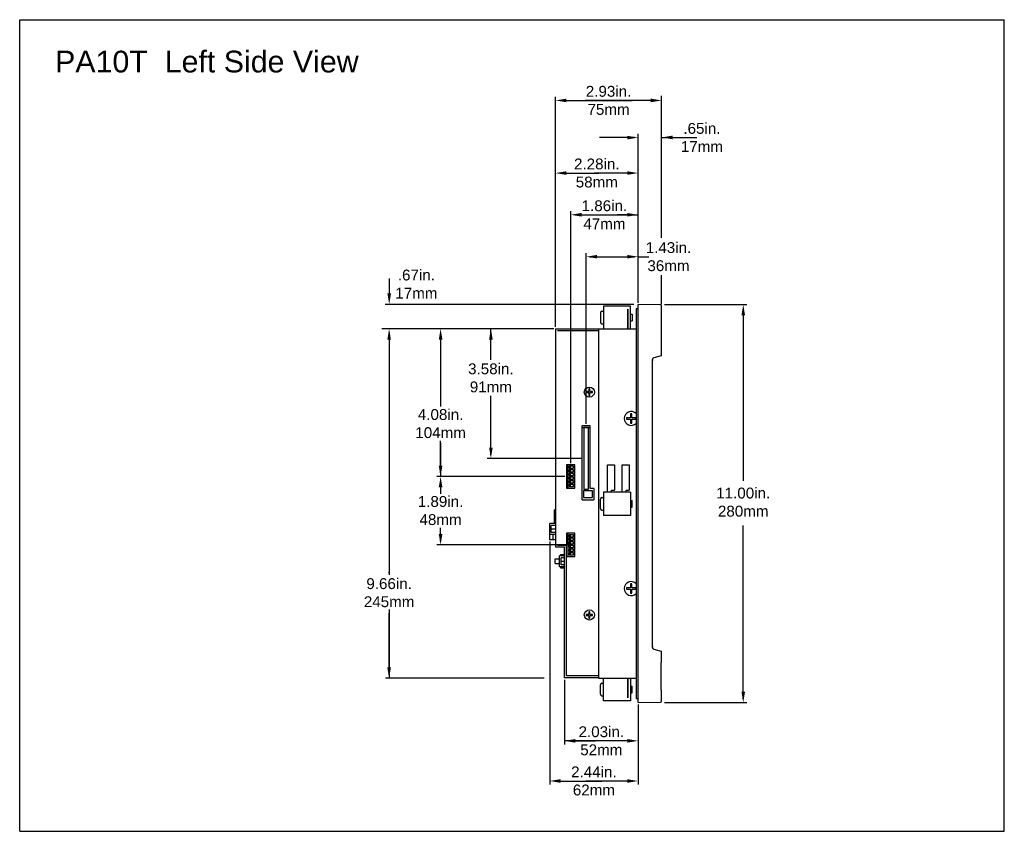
# Model space of a CAD drawing. Extents: x 84.2 to 139, y -35.7 to 34.4.
# Tile 9 of 17: x 111.8 to 139, y -12.8 to 9.7. Entities that reach past the tile are written whole.
import ezdxf

# ---------------------------------------------------------------- set-up
doc = ezdxf.new("R2010")
doc.units = 0
doc.header["$LTSCALE"] = 1.87
doc.header["$MEASUREMENT"] = 0
doc.layers.get('0').update_dxf_attribs({"linetype": 'CONTINUOUS'})
doc.layers.add('dim', color=7, linetype='CONTINUOUS')
doc.layers.add('UNIT', color=7, linetype='CONTINUOUS')
doc.styles.add('ARIAL', font='ARIAL.TTF', dxfattribs={"height": 0.3})

msp = doc.modelspace()

# ---------------------------------------------------------------- linework, layer by layer
at = {"linetype": 'Continuous'}
for p, q in [((111.82, -12.774), (111.82, 9.657)), ((111.82, 9.657), (139.02, 9.657)), ((139.02, -12.774), (139.02, 9.657)), ((111.82, -12.774), (139.02, -12.774))]:
    msp.add_line(p, q, dxfattribs=at)
for p, q in [((126.623, 1.165), (126.623, 7.525)), ((126.923, 7.425), (128.738, 7.425)), ((129.253, 7.425), (127.438, 7.425)), ((129.553, 3.631), (129.553, 7.525)), ((130.106, 6.402), (130.529, 6.402)), ((128.903, 1.835), (128.903, 5.518)), ((126.923, 5.418), (127.823, 5.418)), ((128.603, 5.418), (127.703, 5.418)), ((127.043, -2.598), (127.043, 4.365)), ((128.903, 1.835), (128.903, 4.365)), ((127.343, 4.265), (128.903, 4.265)), ((128.603, 4.265), (128.333, 4.265)), ((127.473, -1.514), (127.473, 3.206)), ((127.573, 3.106), (128.803, 3.106)), ((128.903, 3.106), (129.203, 3.106)), ((129.553, 1.795), (129.553, 2.556)), ((126.573, 1.115), (123.348, 1.115)), ((124.837, 0.256), (124.837, 1.115)), ((123.448, 1.015), (123.448, -1.038)), ((124.837, -2.367), (124.837, -0.74)), ((123.448, -2.868), (123.448, -1.984)), ((123.448, -2.034), (123.448, -2.968)), ((127.353, -2.467), (124.737, -2.467)), ((126.878, -2.968), (123.348, -2.968)), ((123.447, -3.068), (123.447, -3.445)), ((123.447, -4.755), (123.447, -4.391)), ((127.108, -4.855), (123.347, -4.855)), ((126.463, -4.767), (126.463, -11.484)), ((126.873, -8.585), (126.873, -10.374)), ((128.903, -9.265), (128.903, -11.484)), ((128.603, -10.274), (126.873, -10.274)), ((127.173, -10.274), (127.728, -10.274)), ((126.763, -11.384), (127.903, -11.384)), ((128.603, -11.384), (127.463, -11.384))]:
    msp.add_line(p, q)
at = {"color": 7, "linetype": 'Continuous'}
for p, q in [((127.948, 1.735), (127.948, 1.125)), ((128.698, 1.735), (127.948, 1.735)), ((128.619, 1.115), (128.619, 1.656)), ((128.619, 1.656), (128.621, 1.656)), ((128.621, 1.656), (128.621, 1.115)), ((128.698, 1.115), (128.698, 1.735)), ((127.866, 1.557), (127.866, 1.294)), ((127.906, 1.597), (127.948, 1.597)), ((128.619, 1.565), (128.621, 1.565)), ((128.698, 1.517), (128.736, 1.517)), ((128.736, 1.517), (128.736, 1.333)), ((126.623, 1.115), (126.623, -4.92)), ((126.623, 1.115), (128.851, 1.115)), ((127.808, 1.115), (127.808, -8.545)), ((127.906, 1.253), (127.948, 1.253)), ((128.619, 1.285), (128.621, 1.285)), ((128.698, 1.333), (128.736, 1.333)), ((126.678, 1.06), (126.678, 1.058)), ((127.808, 1.06), (126.678, 1.06)), ((127.808, 1.058), (126.678, 1.058)), ((127.468, -0.62), (127.468, -0.65)), ((127.543, -0.62), (127.468, -0.62)), ((127.468, -0.65), (127.543, -0.65)), ((127.543, -0.545), (127.543, -0.62)), ((127.573, -0.545), (127.543, -0.545)), ((127.543, -0.65), (127.543, -0.725)), ((127.543, -0.725), (127.573, -0.725)), ((127.573, -0.62), (127.573, -0.545)), ((127.648, -0.62), (127.573, -0.62)), ((127.573, -0.725), (127.573, -0.65)), ((127.573, -0.65), (127.648, -0.65)), ((127.648, -0.65), (127.648, -0.62)), ((127.363, -3.611), (127.363, -1.564)), ((127.583, -1.564), (127.363, -1.564)), ((127.363, -1.61), (127.583, -1.61)), ((127.403, -1.617), (127.403, -3.317)), ((127.538, -1.617), (127.403, -1.617)), ((127.538, -3.317), (127.538, -1.617)), ((127.583, -3.3), (127.583, -1.564)), ((126.928, -2.648), (126.928, -3.288)), ((127.158, -2.648), (126.928, -2.648)), ((126.966, -2.648), (126.966, -3.288)), ((126.996, -2.687), (126.996, -2.742)), ((127.121, -2.687), (126.996, -2.687)), ((127.001, -2.692), (127.001, -2.737)), ((127.036, -2.692), (127.001, -2.692)), ((127.036, -2.737), (127.036, -2.692)), ((127.121, -2.742), (127.121, -2.687)), ((127.158, -3.288), (127.158, -2.648)), ((128.058, -3.405), (128.058, -2.645)), ((128.058, -2.645), (128.248, -2.645)), ((128.248, -2.645), (128.248, -3.345)), ((128.468, -3.405), (128.468, -2.645)), ((128.468, -2.645), (128.658, -2.645)), ((128.658, -2.645), (128.658, -3.345)), ((126.996, -2.742), (127.121, -2.742)), ((126.996, -2.787), (126.996, -2.842)), ((127.121, -2.787), (126.996, -2.787)), ((126.996, -2.842), (127.121, -2.842)), ((126.996, -2.887), (126.996, -2.942)), ((127.121, -2.887), (126.996, -2.887)), ((126.996, -2.942), (127.121, -2.942)), ((126.996, -2.987), (126.996, -3.042)), ((127.121, -2.987), (126.996, -2.987)), ((127.001, -2.737), (127.036, -2.737)), ((127.001, -2.792), (127.001, -2.837)), ((127.036, -2.792), (127.001, -2.792)), ((127.001, -2.837), (127.036, -2.837)), ((127.001, -2.892), (127.001, -2.937)), ((127.036, -2.892), (127.001, -2.892)), ((127.001, -2.937), (127.036, -2.937)), ((127.001, -2.992), (127.001, -3.037)), ((127.036, -2.992), (127.001, -2.992)), ((127.036, -2.837), (127.036, -2.792)), ((127.036, -2.937), (127.036, -2.892)), ((127.036, -3.037), (127.036, -2.992)), ((127.121, -2.842), (127.121, -2.787)), ((127.121, -2.942), (127.121, -2.887)), ((127.121, -3.042), (127.121, -2.987)), ((126.996, -3.042), (127.121, -3.042)), ((126.996, -3.087), (126.996, -3.142)), ((127.121, -3.087), (126.996, -3.087)), ((126.996, -3.142), (127.121, -3.142)), ((126.996, -3.187), (126.996, -3.242)), ((127.121, -3.187), (126.996, -3.187)), ((126.996, -3.242), (127.121, -3.242)), ((127.001, -3.037), (127.036, -3.037)), ((127.001, -3.092), (127.001, -3.137)), ((127.036, -3.092), (127.001, -3.092)), ((127.001, -3.137), (127.036, -3.137)), ((127.001, -3.192), (127.001, -3.237)), ((127.036, -3.192), (127.001, -3.192)), ((127.001, -3.237), (127.036, -3.237)), ((127.036, -3.137), (127.036, -3.092)), ((127.036, -3.237), (127.036, -3.192)), ((127.121, -3.142), (127.121, -3.087)), ((127.121, -3.242), (127.121, -3.187)), ((126.928, -3.288), (127.158, -3.288)), ((127.399, -3.356), (127.399, -3.549)), ((127.399, -3.356), (127.639, -3.356)), ((127.403, -3.317), (127.538, -3.317)), ((127.682, -3.3), (127.583, -3.3)), ((127.639, -3.356), (127.639, -3.549)), ((127.682, -3.3), (127.682, -3.611)), ((128.698, -3.405), (127.948, -3.405)), ((127.948, -3.405), (127.948, -4.045)), ((128.168, -3.345), (128.248, -3.345)), ((128.168, -3.405), (128.168, -3.345)), ((128.578, -3.345), (128.658, -3.345)), ((128.578, -3.405), (128.578, -3.345)), ((128.698, -3.405), (128.698, -4.045)), ((127.363, -3.611), (127.682, -3.611)), ((127.399, -3.549), (127.639, -3.549)), ((127.866, -3.856), (127.866, -3.593)), ((127.906, -3.553), (127.948, -3.553)), ((128.698, -3.633), (128.736, -3.633)), ((128.736, -3.817), (128.736, -3.633)), ((126.594, -4.264), (126.594, -3.89)), ((126.623, -3.89), (126.594, -3.89)), ((127.906, -3.897), (127.948, -3.897)), ((128.698, -4.045), (127.948, -4.045)), ((128.698, -3.817), (128.736, -3.817)), ((126.462, -4.575), (126.462, -4.264)), ((126.623, -4.264), (126.462, -4.264)), ((126.505, -4.52), (126.505, -4.32)), ((126.623, -4.32), (126.505, -4.32)), ((126.623, -4.575), (126.462, -4.575)), ((126.463, -4.717), (126.463, -4.575)), ((126.623, -4.42), (126.505, -4.42)), ((126.623, -4.52), (126.505, -4.52)), ((126.559, -4.717), (126.559, -4.575)), ((127.158, -4.535), (126.928, -4.535)), ((126.928, -4.535), (126.928, -4.856)), ((126.965, -4.535), (126.965, -4.667)), ((126.966, -4.535), (126.966, -5.175)), ((127.121, -4.577), (126.996, -4.577)), ((126.996, -4.577), (126.996, -4.632)), ((127.036, -4.582), (127.001, -4.582)), ((127.001, -4.582), (127.001, -4.627)), ((127.036, -4.627), (127.036, -4.582)), ((127.121, -4.632), (127.121, -4.577)), ((127.158, -5.175), (127.158, -4.535)), ((126.623, -4.717), (126.463, -4.717)), ((126.928, -4.856), (126.678, -4.856)), ((126.678, -4.856), (126.678, -4.865)), ((126.678, -4.865), (126.928, -4.865)), ((126.928, -8.48), (126.928, -4.865)), ((126.996, -4.632), (127.121, -4.632)), ((127.121, -4.677), (126.996, -4.677)), ((126.996, -4.677), (126.996, -4.732)), ((126.996, -4.732), (127.121, -4.732)), ((127.121, -4.777), (126.996, -4.777)), ((126.996, -4.777), (126.996, -4.832)), ((126.996, -4.832), (127.121, -4.832)), ((127.121, -4.877), (126.996, -4.877)), ((126.996, -4.877), (126.996, -4.932)), ((127.001, -4.627), (127.036, -4.627)), ((127.036, -4.682), (127.001, -4.682)), ((127.001, -4.682), (127.001, -4.727)), ((127.001, -4.727), (127.036, -4.727)), ((127.036, -4.782), (127.001, -4.782)), ((127.001, -4.782), (127.001, -4.827)), ((127.001, -4.827), (127.036, -4.827)), ((127.036, -4.882), (127.001, -4.882)), ((127.001, -4.882), (127.001, -4.927)), ((127.036, -4.727), (127.036, -4.682)), ((127.036, -4.827), (127.036, -4.782)), ((127.036, -4.927), (127.036, -4.882)), ((127.121, -4.732), (127.121, -4.677)), ((127.121, -4.832), (127.121, -4.777)), ((127.121, -4.932), (127.121, -4.877)), ((126.873, -4.92), (126.623, -4.92)), ((126.873, -5.157), (126.734, -5.157)), ((126.734, -5.468), (126.734, -5.157)), ((126.873, -5.137), (126.763, -5.137)), ((126.763, -5.157), (126.763, -5.137)), ((126.873, -8.535), (126.873, -4.92)), ((126.996, -4.932), (127.121, -4.932)), ((127.121, -4.977), (126.996, -4.977)), ((126.996, -4.977), (126.996, -5.032)), ((126.996, -5.032), (127.121, -5.032)), ((127.121, -5.077), (126.996, -5.077)), ((126.996, -5.077), (126.996, -5.132)), ((126.996, -5.132), (127.121, -5.132)), ((127.001, -4.927), (127.036, -4.927)), ((127.036, -4.982), (127.001, -4.982)), ((127.001, -4.982), (127.001, -5.027)), ((127.001, -5.027), (127.036, -5.027)), ((127.036, -5.082), (127.001, -5.082)), ((127.001, -5.082), (127.001, -5.127)), ((127.001, -5.127), (127.036, -5.127)), ((127.036, -5.027), (127.036, -4.982)), ((127.036, -5.127), (127.036, -5.082)), ((127.121, -5.032), (127.121, -4.977)), ((127.121, -5.132), (127.121, -5.077)), ((126.616, -5.239), (126.734, -5.239)), ((126.616, -5.37), (126.616, -5.239)), ((126.616, -5.37), (126.734, -5.37)), ((126.873, -5.213), (126.777, -5.213)), ((126.777, -5.413), (126.777, -5.213)), ((126.873, -5.313), (126.777, -5.313)), ((126.873, -5.413), (126.777, -5.413)), ((126.93, -5.175), (127.158, -5.175)), ((126.93, -8.478), (126.93, -5.175)), ((126.873, -5.468), (126.734, -5.468)), ((126.763, -5.472), (126.763, -5.468)), ((126.873, -5.472), (126.763, -5.472)), ((126.768, -5.497), (126.768, -5.472)), ((126.873, -5.497), (126.768, -5.497)), ((127.543, -6.78), (127.468, -6.78)), ((127.468, -6.78), (127.468, -6.81)), ((127.573, -6.705), (127.543, -6.705)), ((127.543, -6.705), (127.543, -6.78)), ((127.573, -6.78), (127.573, -6.705)), ((127.648, -6.78), (127.573, -6.78)), ((127.648, -6.81), (127.648, -6.78)), ((127.468, -6.81), (127.543, -6.81)), ((127.543, -6.81), (127.543, -6.885)), ((127.543, -6.885), (127.573, -6.885)), ((127.573, -6.81), (127.648, -6.81)), ((127.573, -6.885), (127.573, -6.81)), ((127.808, -8.535), (126.873, -8.535)), ((127.808, -8.48), (126.928, -8.48)), ((127.808, -8.478), (126.93, -8.478)), ((127.808, -8.545), (128.851, -8.545)), ((127.906, -8.683), (127.948, -8.683)), ((127.948, -9.165), (127.948, -8.555)), ((128.619, -8.545), (128.619, -9.086)), ((128.621, -9.086), (128.621, -8.545)), ((128.698, -8.545), (128.698, -9.165)), ((127.866, -8.986), (127.866, -8.723)), ((128.619, -8.715), (128.621, -8.715)), ((128.698, -8.763), (128.736, -8.763)), ((128.698, -8.947), (128.736, -8.947)), ((128.736, -8.947), (128.736, -8.763)), ((127.906, -9.027), (127.948, -9.027)), ((128.698, -9.165), (127.948, -9.165)), ((128.619, -8.995), (128.621, -8.995)), ((128.619, -9.086), (128.621, -9.086))]:
    msp.add_line(p, q, dxfattribs=at)
for centre in [(127.558, -0.635), (127.558, -6.795)]:
    msp.add_circle(centre, 0.14, dxfattribs=at)
for centre, radius, start, end in [((127.906, 1.557), 0.0403, 90, 180), ((127.906, 1.294), 0.0403, 180, 270), ((127.958, 1.125), 0.01, 180, 270), ((127.906, -3.593), 0.0403, 90, 180), ((127.906, -3.856), 0.0403, 180, 270), ((127.906, -8.723), 0.0403, 90, 180), ((127.958, -8.555), 0.01, 90, 180), ((127.906, -8.986), 0.0403, 180, 270)]:
    msp.add_arc(centre, radius, start, end, dxfattribs=at)
for points in [[(126.923, 7.475), (126.923, 7.375), (126.623, 7.425)], [(129.253, 7.475), (129.253, 7.375), (129.553, 7.425)], [(126.923, 5.468), (126.923, 5.368), (126.623, 5.418)], [(128.603, 5.468), (128.603, 5.368), (128.903, 5.418)], [(127.343, 4.315), (127.343, 4.215), (127.043, 4.265)], [(128.603, 4.315), (128.603, 4.215), (128.903, 4.265)], [(127.773, 3.156), (127.773, 3.056), (127.473, 3.106)], [(128.603, 3.156), (128.603, 3.056), (128.903, 3.106)], [(123.398, 0.815), (123.498, 0.815), (123.448, 1.115)], [(124.787, 0.815), (124.887, 0.815), (124.837, 1.115)], [(124.787, -2.167), (124.887, -2.167), (124.837, -2.467)], [(123.398, -2.668), (123.498, -2.668), (123.448, -2.968)], [(123.397, -3.268), (123.497, -3.268), (123.447, -2.968)], [(123.397, -4.555), (123.497, -4.555), (123.447, -4.855)], [(127.173, -10.224), (127.173, -10.324), (126.873, -10.274)], [(128.603, -10.224), (128.603, -10.324), (128.903, -10.274)], [(126.763, -11.334), (126.763, -11.434), (126.463, -11.384)], [(128.603, -11.334), (128.603, -11.434), (128.903, -11.384)]]:
    msp.add_solid(points)
at = {"layer": 'dim'}
for p, q in [((129.553, 5.298), (129.553, 7.557)), ((128.803, 6.398), (127.841, 6.398)), ((128.903, 1.835), (128.903, 6.498)), ((128.903, 1.835), (128.903, 6.407)), ((129.553, 6.402), (129.653, 6.402)), ((129.656, 6.402), (130.106, 6.402)), ((128.903, 1.835), (128.903, 5.543)), ((128.903, 1.87), (128.903, 5.298)), ((128.903, 3.24), (128.903, 4.471)), ((122.032, 2.045), (122.032, 2.501)), ((129.553, 1.837), (129.553, 2.599)), ((128.787, 1.785), (121.917, 1.785)), ((129.63, 1.785), (131.908, 1.785)), ((131.808, 1.685), (131.808, -3.086)), ((124.877, 1.115), (121.821, 1.115)), ((125.176, 1.115), (121.926, 1.115)), ((124.877, 1.115), (122.483, 1.115)), ((124.877, 1.115), (122.502, 1.115)), ((124.877, 1.115), (122.933, 1.115)), ((124.877, 1.115), (122.996, 1.115)), ((124.877, 1.115), (123.578, 1.115)), ((124.877, 1.115), (124.176, 1.115)), ((124.877, 1.115), (124.327, 1.115)), ((126.467, 1.115), (124.801, 1.115)), ((124.877, 1.115), (124.833, 1.115)), ((122.026, 1.015), (122.026, -5.686)), ((131.808, -9.115), (131.808, -4.323)), ((122.026, -5.636), (122.026, -5.601)), ((122.026, -6.648), (122.026, -8.545)), ((122.026, -8.445), (122.026, -6.748)), ((126.305, -8.545), (121.926, -8.545)), ((129.636, -9.215), (131.908, -9.215))]:
    msp.add_line(p, q, dxfattribs=at)
for points in [[(128.603, 6.448), (128.603, 6.348), (128.903, 6.398)], [(129.856, 6.452), (129.856, 6.352), (129.556, 6.402)], [(121.978, 2.09), (122.078, 2.09), (122.028, 1.79)], [(131.758, 1.485), (131.858, 1.485), (131.808, 1.785)], [(121.976, 0.815), (122.076, 0.815), (122.026, 1.115)], [(121.976, -8.245), (122.076, -8.245), (122.026, -8.545)], [(131.758, -8.915), (131.858, -8.915), (131.808, -9.215)]]:
    msp.add_solid(points, dxfattribs=at)
at = {"layer": 'UNIT', "linetype": 'Continuous'}
for p, q in [((128.698, 1.735), (127.948, 1.735)), ((127.948, 1.735), (127.948, 1.125)), ((128.619, 1.115), (128.619, 1.656)), ((128.619, 1.656), (128.621, 1.656)), ((128.621, 1.656), (128.621, 1.115)), ((128.698, 1.115), (128.698, 1.735)), ((128.851, 1.675), (128.851, -9.105)), ((128.851, 1.675), (128.903, 1.675)), ((128.903, -9.215), (128.903, 1.785)), ((129.523, 1.775), (128.903, 1.785)), ((129.553, 0.383), (129.553, 1.745)), ((127.866, 1.557), (127.866, 1.294)), ((127.906, 1.597), (127.948, 1.597)), ((128.619, 1.565), (128.621, 1.565)), ((128.698, 1.517), (128.736, 1.517)), ((128.736, 1.517), (128.736, 1.333)), ((127.808, 1.115), (127.808, -8.545)), ((127.808, 1.115), (128.851, 1.115)), ((127.906, 1.253), (127.948, 1.253)), ((128.619, 1.285), (128.621, 1.285)), ((128.698, 1.333), (128.736, 1.333)), ((129.307, 0.267), (129.309, 0.275)), ((129.542, 0.368), (129.334, 0.313)), ((129.302, 0.235), (129.302, 0.258)), ((129.302, 0.235), (129.303, 0.235)), ((129.303, -7.664), (129.303, 0.235)), ((129.304, 0.248), (129.305, 0.255)), ((129.305, 0.255), (129.306, 0.261)), ((129.306, 0.261), (129.307, 0.267)), ((129.306, 0.261), (129.307, 0.266)), ((127.543, -0.62), (127.468, -0.62)), ((127.468, -0.62), (127.468, -0.65)), ((127.468, -0.65), (127.543, -0.65)), ((127.543, -0.545), (127.543, -0.62)), ((127.573, -0.545), (127.543, -0.545)), ((127.543, -0.65), (127.543, -0.725)), ((127.543, -0.725), (127.573, -0.725)), ((127.573, -0.62), (127.573, -0.545)), ((127.648, -0.62), (127.573, -0.62)), ((127.573, -0.65), (127.648, -0.65)), ((127.573, -0.725), (127.573, -0.65)), ((127.648, -0.65), (127.648, -0.62)), ((128.587, -1.344), (128.587, -1.386)), ((128.692, -1.344), (128.587, -1.344)), ((128.692, -1.239), (128.692, -1.344)), ((128.734, -1.239), (128.692, -1.239)), ((128.734, -1.344), (128.734, -1.239)), ((128.839, -1.344), (128.734, -1.344)), ((128.839, -1.386), (128.839, -1.344)), ((128.587, -1.386), (128.692, -1.386)), ((128.692, -1.386), (128.692, -1.491)), ((128.692, -1.491), (128.734, -1.491)), ((128.734, -1.491), (128.734, -1.386)), ((128.734, -1.386), (128.839, -1.386)), ((128.692, -5.939), (128.692, -6.044)), ((128.734, -5.939), (128.692, -5.939)), ((128.734, -6.044), (128.734, -5.939)), ((128.587, -6.044), (128.587, -6.086)), ((128.692, -6.044), (128.587, -6.044)), ((128.587, -6.086), (128.692, -6.086)), ((128.692, -6.086), (128.692, -6.191)), ((128.692, -6.191), (128.734, -6.191)), ((128.839, -6.044), (128.734, -6.044)), ((128.734, -6.191), (128.734, -6.086)), ((128.734, -6.086), (128.839, -6.086)), ((128.839, -6.086), (128.839, -6.044)), ((127.468, -6.78), (127.468, -6.81)), ((127.543, -6.78), (127.468, -6.78)), ((127.543, -6.705), (127.543, -6.78)), ((127.573, -6.705), (127.543, -6.705)), ((127.573, -6.78), (127.573, -6.705)), ((127.648, -6.78), (127.573, -6.78)), ((127.648, -6.81), (127.648, -6.78)), ((127.468, -6.81), (127.543, -6.81)), ((127.543, -6.81), (127.543, -6.885)), ((127.543, -6.885), (127.573, -6.885)), ((127.573, -6.81), (127.648, -6.81)), ((127.573, -6.885), (127.573, -6.81)), ((129.305, -7.684), (129.304, -7.678)), ((129.306, -7.69), (129.305, -7.684)), ((129.306, -7.69), (129.306, -7.69)), ((129.307, -7.696), (129.306, -7.69)), ((129.334, -7.742), (129.542, -7.797)), ((129.553, -8.095), (129.553, -7.812)), ((129.541, -8.119), (129.541, -8.105)), ((129.541, -8.105), (129.543, -8.105)), ((129.541, -8.116), (129.541, -8.114)), ((129.541, -8.123), (129.541, -8.119)), ((129.541, -8.126), (129.541, -8.123)), ((129.541, -8.13), (129.541, -8.124)), ((129.541, -8.85), (129.541, -8.127)), ((127.906, -8.683), (127.948, -8.683)), ((127.948, -9.165), (127.948, -8.555)), ((128.619, -8.545), (128.619, -9.086)), ((128.621, -9.086), (128.621, -8.545)), ((128.698, -8.545), (128.698, -9.165)), ((127.866, -8.986), (127.866, -8.723)), ((128.619, -8.715), (128.621, -8.715)), ((128.698, -8.763), (128.736, -8.763)), ((128.698, -8.947), (128.736, -8.947)), ((128.736, -8.947), (128.736, -8.763)), ((129.541, -8.855), (129.541, -8.85)), ((129.541, -8.863), (129.541, -8.86)), ((129.541, -8.866), (129.541, -8.86)), ((129.541, -8.87), (129.541, -8.866)), ((129.543, -8.875), (129.541, -8.875)), ((129.553, -9.174), (129.553, -8.885)), ((127.906, -9.027), (127.948, -9.027)), ((128.698, -9.165), (127.948, -9.165)), ((128.619, -8.995), (128.621, -8.995)), ((128.619, -9.086), (128.621, -9.086)), ((128.851, -9.105), (128.903, -9.105)), ((128.903, -9.215), (129.523, -9.204))]:
    msp.add_line(p, q, dxfattribs=at)
for points in [[(129.309, 0.275), (129.311, 0.282), (129.313, 0.288), (129.315, 0.292), (129.318, 0.297), (129.32, 0.3), (129.322, 0.303), (129.324, 0.306), (129.327, 0.308), (129.329, 0.31), (129.331, 0.311), (129.333, 0.312), (129.334, 0.313)], [(129.309, 0.274), (129.311, 0.281), (129.312, 0.286), (129.315, 0.291), (129.317, 0.295), (129.319, 0.299), (129.321, 0.302), (129.323, 0.304), (129.325, 0.307), (129.327, 0.309), (129.329, 0.31), (129.331, 0.311), (129.333, 0.312)], [(129.311, -7.71), (129.309, -7.703), (129.307, -7.696)], [(129.333, -7.741), (129.333, -7.741), (129.331, -7.74), (129.329, -7.739), (129.327, -7.737), (129.324, -7.735), (129.322, -7.733), (129.32, -7.729), (129.318, -7.726), (129.315, -7.722), (129.313, -7.717), (129.311, -7.711), (129.309, -7.705)], [(129.334, -7.742), (129.333, -7.741), (129.331, -7.74), (129.329, -7.739), (129.327, -7.738), (129.325, -7.736), (129.323, -7.734), (129.321, -7.731), (129.319, -7.728), (129.317, -7.724), (129.315, -7.72), (129.312, -7.715), (129.311, -7.71)], [(129.541, -8.86), (129.541, -8.854), (129.541, -8.85)], [(129.541, -8.875), (129.541, -8.873), (129.541, -8.871), (129.541, -8.869)]]:
    msp.add_lwpolyline(points, dxfattribs=at)
for centre in [(127.558, -0.635), (127.558, -6.795)]:
    msp.add_circle(centre, 0.14, dxfattribs=at)
for centre, radius, start, end in [((129.523, 1.745), 0.03, 0, 89), ((127.906, 1.557), 0.0403, 90, 180), ((127.906, 1.294), 0.0403, 180, 270), ((127.958, 1.125), 0.01, 180, 270), ((129.538, 0.383), 0.015, 285, 355.8806), ((129.393, 0.235), 0.09, 171.5551, 180), ((128.713, -1.365), 0.193, 44.2874, 315.7126), ((128.713, -6.065), 0.193, 44.2874, 315.7126), ((129.393, -7.664), 0.09, 180, 188.4472), ((129.538, -7.812), 0.015, 4.136, 75), ((129.543, -8.095), 0.01, 270, 0), ((127.906, -8.723), 0.0403, 90, 180), ((127.958, -8.555), 0.01, 90, 180), ((129.543, -8.885), 0.01, 0, 90), ((127.906, -8.986), 0.0403, 180, 270), ((129.523, -9.174), 0.03, 271, 0)]:
    msp.add_arc(centre, radius, start, end, dxfattribs=at)

# ---------------------------------------------------------------- texts
at = {"char_height": 0.3, "attachment_point": 5, "style": 'ARIAL'}
for s, insert in [('2.93in.\\P75mm', (128.088, 7.425)), ('2.28in.\\P58mm', (127.763, 5.418)), ('1.86in.\\P47mm', (127.973, 4.265)), ('1.43in.\\P36mm', (129.743, 3.106)), ('3.58in.\\P91mm', (124.837, -0.244)), ('4.08in.\\P104mm', (123.448, -1.507)), ('1.89in.\\P48mm', (123.447, -3.911)), ('2.03in.\\P52mm', (127.888, -10.274)), ('2.44in.\\P62mm', (127.683, -11.384))]:
    msp.add_mtext(s, dxfattribs=dict(at, insert=insert))
at = {"layer": 'dim', "attachment_point": 5}
for s, insert, char_height in [('{\\fArial|b0|i0|c0|p34;PA10T  Left Side View}', (116.991, 8.495), 0.6), ('{\\fArial|b0|i0|c0|p34;.65in.\\P17mm}', (130.667, 6.402), 0.3), ('{\\fArial|b0|i0|c0|p34;.67in.\\P17mm}', (122.779, 2.35), 0.3), ('{\\fArial|b0|i0|c0|p34;11.00in.\\P280mm}', (131.808, -3.678), 0.3), ('{\\fArial|b0|i0|c0|p34;9.66in.\\P245mm}', (122.026, -6.181), 0.3)]:
    msp.add_mtext(s, dxfattribs=dict(at, insert=insert, char_height=char_height))

doc.saveas('drawing.dxf')
